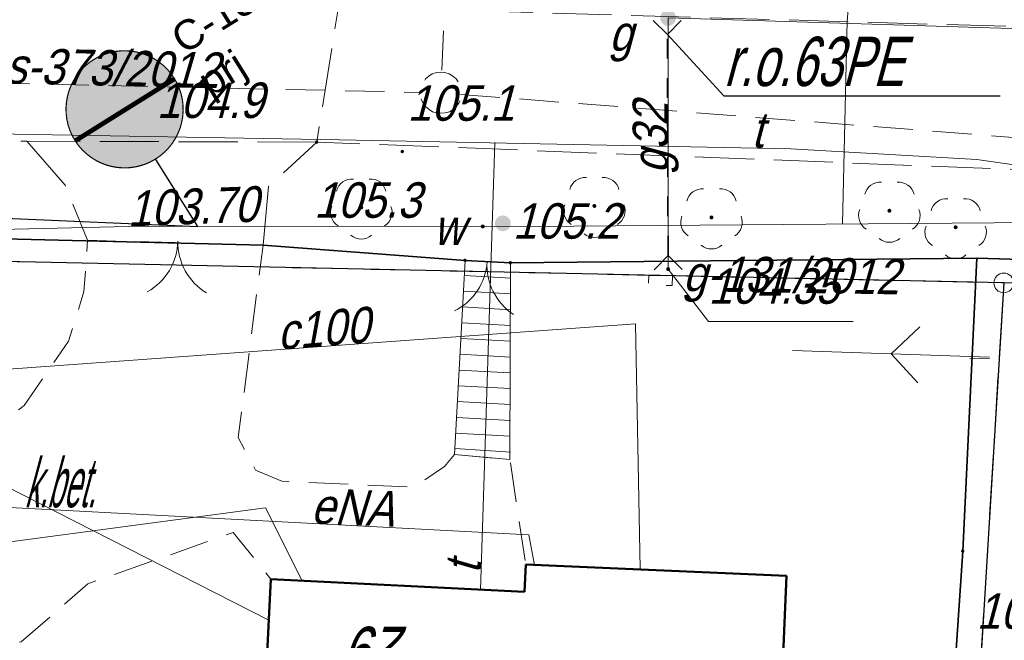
# Model space of a CAD drawing. Extents: x 6530721 to 6531385, y 5978377 to 5979143.
# Tile 90 of 146: x 6530943 to 6530968, y 5978860 to 5978875. Entities that reach past the tile are written whole.
import ezdxf

# ---------------------------------------------------------------- set-up
doc = ezdxf.new("R2010")
doc.units = 0
for name, pattern in [('AB_rokocin 2014-08-13 AC2004$0$1.0_0.5', [1.5, 1, -0.5]), ('AB_rokocin 2014-08-13 AC2004$0$1.5_0.5', [2, 1.5, -0.5]), ('AB_rokocin 2014-08-13 AC2004$0$ib05_500', [1, 0.5, -0.5]), ('AB_rokocin 2014-08-13 AC2004$0$l217_500', [2, 1.5, -0.5]), ('AB_rokocin 2014-08-13 AC2004$0$l219_500', [0]), ('AB_rokocin 2014-08-13 AC2004$0$mz1.0_0.5', [1.5, 1, -0.5])]:
    doc.linetypes.add(name, pattern=pattern)
for name, color, linetype, lineweight in [('AB-wymiarowa', 7, 'Continuous', 30), ('AB_rokocin 2014-08-13 AC2004$0$202-Punkt graniczny stabilizowany trwale', 7, 'Continuous', 18), ('AB_rokocin 2014-08-13 AC2004$0$217-Granica konturu klasyfikcyjnego', 7, 'Continuous', 18), ('AB_rokocin 2014-08-13 AC2004$0$219-Linia granicy', 7, 'Continuous', 18), ('AB_rokocin 2014-08-13 AC2004$0$312-Budynek', 7, 'Continuous', 18), ('AB_rokocin 2014-08-13 AC2004$0$423-Schody przy drogach  chodnikach', 7, 'Continuous', 18), ('AB_rokocin 2014-08-13 AC2004$0$433-Chodnik', 7, 'Continuous', 18), ('AB_rokocin 2014-08-13 AC2004$0$516-Kierunek linii eN-SEPOW', 7, 'Continuous', 18), ('AB_rokocin 2014-08-13 AC2004$0$621-Punkt rzędnej przewodu-SWPOD', 7, 'Continuous', 18), ('AB_rokocin 2014-08-13 AC2004$0$621-Punkt rzędnej przewodu-SWPOD-Atr2', 7, 'Continuous', 18), ('AB_rokocin 2014-08-13 AC2004$0$623-Punkt rzędnej przewodu-SGPOD', 7, 'Continuous', 18), ('AB_rokocin 2014-08-13 AC2004$0$623-Punkt rzędnej przewodu-SGPOD-Atr2', 7, 'Continuous', 18), ('AB_rokocin 2014-08-13 AC2004$0$905-Brama w ogrodzeniu', 7, 'Continuous', 18), ('AB_rokocin 2014-08-13 AC2004$0$996-Tekst dodatkowy mały', 7, 'Continuous', 18), ('AB_rokocin 2014-08-13 AC2004$0$chodnik (powierzchnia)', 7, 'Continuous', 18), ('AB_rokocin 2014-08-13 AC2004$0$drzewo liściaste (punkt)', 7, 'Continuous', 18), ('AB_rokocin 2014-08-13 AC2004$0$jezdnia (powierzchnia)', 7, 'Continuous', 18), ('AB_rokocin 2014-08-13 AC2004$0$latarnia (punkt)', 7, 'Continuous', 18), ('AB_rokocin 2014-08-13 AC2004$0$ogrodzenie trwałe (linia)', 7, 'Continuous', 18), ('AB_rokocin 2014-08-13 AC2004$0$przepust (linia)', 7, 'Continuous', 18), ('AB_rokocin 2014-08-13 AC2004$0$przepust (linia) - symbol', 7, 'Continuous', 18), ('AB_rokocin 2014-08-13 AC2004$0$przewód ciepłowniczy (linia)-SC', 7, 'Continuous', 18), ('AB_rokocin 2014-08-13 AC2004$0$przewód ciepłowniczy (linia)-SC-Atr1', 7, 'Continuous', 18), ('AB_rokocin 2014-08-13 AC2004$0$przewód elektroenergetyczny (linia)-SEPOD', 7, 'Continuous', 18), ('AB_rokocin 2014-08-13 AC2004$0$przewód elektroenergetyczny (linia)-SEPOD-Atr1', 7, 'Continuous', 18), ('AB_rokocin 2014-08-13 AC2004$0$przewód gazowy (linia)-SG', 7, 'Continuous', 18), ('AB_rokocin 2014-08-13 AC2004$0$przewód gazowy (linia)-SG-Atr1', 7, 'Continuous', 18), ('AB_rokocin 2014-08-13 AC2004$0$przewód gazowy - projektowany (linia)-SG', 7, 'Continuous', 18), ('AB_rokocin 2014-08-13 AC2004$0$przewód gazowy - projektowany (linia)-SG-Atr1', 7, 'Continuous', 18), ('AB_rokocin 2014-08-13 AC2004$0$przewód kanalizacyjny (linia)-SK', 7, 'Continuous', 18), ('AB_rokocin 2014-08-13 AC2004$0$przewód kanalizacyjny - projektowany (linia)-SK', 7, 'Continuous', 18), ('AB_rokocin 2014-08-13 AC2004$0$przewód kanalizacyjny - projektowany (linia)-SK-Atr1', 7, 'Continuous', 18), ('AB_rokocin 2014-08-13 AC2004$0$przewód telekomunikacyjny (linia)-STPOD', 7, 'Continuous', 18), ('AB_rokocin 2014-08-13 AC2004$0$przewód telekomunikacyjny (linia)-STPOD-Atr1', 7, 'Continuous', 18), ('AB_rokocin 2014-08-13 AC2004$0$przewód wodociągowy (linia)-SW', 7, 'Continuous', 18), ('AB_rokocin 2014-08-13 AC2004$0$punkt wysokościowy naturalny', 7, 'Continuous', 18), ('AB_rokocin 2014-08-13 AC2004$0$punkt wysokościowy naturalny-Atr2', 7, 'Continuous', 18), ('AB_rokocin 2014-08-13 AC2004$0$zasuwa (punkt)-SG', 7, 'Continuous', 18), ('AB_rokocin 2014-08-13 AC2004$0$zasuwa (punkt)-SG-Atr17', 7, 'Continuous', 18), ('AB_rokocin 2014-08-13 AC2004$0$zasuwa (punkt)-SW', 7, 'Continuous', 18), ('AB_rokocin 2014-08-13 AC2004$0$zasuwa (punkt)-SW-Atr17', 7, 'Continuous', 18)]:
    doc.layers.add(name, color=color, linetype=linetype, lineweight=lineweight)
for name, color, linetype in [('gaPionowe', 7, 'Continuous'), ('zzz.ga.oz_pion_def', 7, 'Continuous'), ('zzz.ga.oz_pion_wypelnienie', 7, 'Continuous'), ('zzz.gaVSDodTekst', 7, 'Continuous'), ('zzz.gaVSDomyslna', 7, 'Continuous'), ('zzz.gaVSNazwa', 7, 'Continuous'), ('zzz.gaVSStan', 7, 'Continuous'), ('zzz.gaVSWielkość', 7, 'Continuous')]:
    doc.layers.add(name, color=color, linetype=linetype)
doc.styles.add('AB_rokocin 2014-08-13 AC2004$0$Standard', font='txt')
doc.styles.add('GA4-ATR-TEXT', font='arial.ttf', dxfattribs={"width": 0.9})
doc.styles.get("Standard").update_dxf_attribs({"font": 'simplex.shx', "width": 0.75, "height": 1.25})
doc.linetypes.add('AB_rokocin 2014-08-13 AC2004$0$902-500', pattern='A,3.75,0,[1,ksztalty.shx,S=0.5,R=0,X=0,Y=0],3.75', length=7.5)
doc.dimstyles.new('GA4-LEADER', dxfattribs={"dimtxt": 1, "dimasz": 1, "dimexe": 1, "dimexo": 1, "dimgap": 1, "dimtad": 1, "dimtxsty": 'Standard', "dimcen": 1, "dimadec": 0, "dimazin": 0, "dimtfac": 1, "dimtmove": 0, "dimatfit": 3, "dimfxl": 1, "dimarcsym": 0})

# ---------------------------------------------------------------- blocks, each defined once
blk = doc.blocks.new('gaVScolumn0')
at = {"color": 0, "linetype": 'ByBlock', "lineweight": -2}
blk.add_line((0, 0), (0, 400), dxfattribs=at)
blk = doc.blocks.new('z.ga4.C_wyp_0')
at = {"layer": 'zzz.ga.oz_pion_wypelnienie'}
blk.add_hatch(color=0, dxfattribs=at).paths.add_polyline_path([(-399.9999999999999, 400, 1), (399.9999999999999, 400, 1)])
blk = doc.blocks.new('z.ga4.C_wyp_1')
at = {"layer": 'zzz.ga.oz_pion_def', "color": 0, "const_width": 8}
blk.add_lwpolyline([(2.424800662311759e-14, 796, 0.9999999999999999), (-7.274401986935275e-14, 4.000000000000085, 0.9999999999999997), (1.561425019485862e-13, 796, 1.174738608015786)], format="xyb", dxfattribs=at)
blk = doc.blocks.new('z.ga4.C-13_1')
at = {"layer": 'zzz.ga.oz_pion_def'}
h = blk.add_hatch(color=0, dxfattribs=at)
h.paths.add_polyline_path([(68.72983346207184, 120), (80.38518603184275, 120.0000000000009, 3.319278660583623), (150.2792960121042, 245.4705049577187), (101.8886781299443, 323.6399646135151), (113.4174698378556, 360.0000000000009), (160, 360.0000000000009), (160, 400.0000000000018), (39.45740863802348, 400.0000000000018, 0.8437181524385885), (36.40625052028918, 381.1979164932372), (93.15920007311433, 362.2802666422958), (86.09472528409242, 340.0000000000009), (-138.924410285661, 340.0000000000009), (-124.1063770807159, 391.2931918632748, -0.334943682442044), (-112.567101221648, 400.0000000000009), (-80, 400.0000000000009), (-80, 420.0000000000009), (-112.567101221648, 420.0000000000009, 0.3334951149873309), (-143.2923141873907, 396.9421075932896), (-183.6338913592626, 257.2981866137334, 25.96148139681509), (-164.419607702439, 251.747393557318), (-156.9343122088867, 277.6580318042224), (-5.880054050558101, 147.6811119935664, 1.10823573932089)])
h.paths.add_polyline_path([(68.72983346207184, 140.0000000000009, 0.1919025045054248), (51.23816076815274, 163.8960252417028), (93.92152391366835, 298.5127859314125), (133.2739930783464, 234.9434126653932, 0.2190276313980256), (80.38518603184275, 140.0000000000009)], flags=16)
h.paths.add_polyline_path([(32.17354801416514, 169.940902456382, 0.1670131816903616), (7.164784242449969, 162.8413294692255), (-150.8295403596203, 298.7899343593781), (-144.702188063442, 320.0000000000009), (79.7532618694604, 320.0000000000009)], flags=16)
h.paths.add_polyline_path([(100.4554884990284, 120.0000000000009), (192.6794919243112, 120.0000000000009, 1.763173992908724), (209.3859221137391, 149.9905704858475), (160.8433923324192, 228.4054262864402, -3.236859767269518)], flags=16)
h.paths.add_polyline_path([(100.4554884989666, 139.9999999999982, -0.2116843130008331), (143.838089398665, 217.8783339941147), (192.0484866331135, 140.0000000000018)], flags=16)
h.paths.add_polyline_path([(-189.2041961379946, 238.0163623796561), (-214.8000140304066, 149.4154542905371, 3.732050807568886), (-195.5857303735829, 143.8646612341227), (-169.9899124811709, 232.4655693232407, -21.95445115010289)], flags=16)
blk = doc.blocks.new('z.ga4.C-16_1')
at = {"layer": 'zzz.ga.oz_pion_def'}
h = blk.add_hatch(color=0, dxfattribs=at)
h.paths.add_polyline_path([(-101.25, 517.5, 1), (-33.75, 517.5, 1)])
h.paths.add_polyline_path([(174.375, 298.125, 1), (230.625, 298.125, 1)], flags=17)
h.paths.add_polyline_path([(-25.01865671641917, 384.1791044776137), (68.38680109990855, 243.189734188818), (76.63252240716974, 249.6030729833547), (118.2593856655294, 225.5375426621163), (148.9761092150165, 235.9044368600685), (122.4852071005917, 129.9408284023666), (133.1360946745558, 127.5443786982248), (102.9694323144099, 6.877729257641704), (129.7638136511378, 4.48537378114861), (168.75, 120.0000000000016), (218.5291700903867, 31.50369761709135), (233.4224598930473, 30.20053475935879), (246.3157894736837, 59.21052631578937), (232.9064039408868, 60.88669950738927), (203.1617647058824, 137.6470588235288), (219.4772727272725, 202.909090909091), (248.4115755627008, 146.6045016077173), (271.0465116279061, 155.4069767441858), (217.3469387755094, 262.8061224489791), (168.7499999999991, 270.703125), (119.6202531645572, 249.2088607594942), (85.52036199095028, 267.9638009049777), (-10.28571428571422, 438.285714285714), (-56.25, 475.3124999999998), (-87.313432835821, 476.8656716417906), (-158.4000000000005, 446.3999999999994), (-180, 360.0000000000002), (-196.4396284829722, 228.4829721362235), (-180.2505412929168, 227.2687905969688), (-154.51171875, 326.2500000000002), (-161.4757281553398, 237.1106796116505), (-155.1497443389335, 236.6362308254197), (-176.0294117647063, 2.273736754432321e-13), (-137.25, 2.273736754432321e-13), (-98.2894736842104, 222.6315789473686), (-41.625, 33.75000000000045), (-5.825892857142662, 33.75000000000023), (11.37044967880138, 72.26980728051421), (-8.637236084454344, 80.8445297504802), (-42.08333333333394, 286.6666666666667)])
blk = doc.blocks.new('z.ga4.C-13a_1')
at = {"layer": 'zzz.ga.oz_pion_def'}
blk.add_hatch(color=0, dxfattribs=at).paths.add_polyline_path([(326.0271275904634, 631.7462234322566, 0.0839202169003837), (231.7462234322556, 726.0271275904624), (-326.0271275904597, 168.2537765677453, 0.0839202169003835), (-231.7462234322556, 73.97287240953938)])
blk = doc.blocks.new('z.ga4.C-13a_2')
at = {"layer": 'zzz.ga.oz_pion_def'}
blk.add_hatch(color=0, dxfattribs=at).paths.add_polyline_path([(316.3461031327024, 631.4932893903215, 0.07698417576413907), (231.4932893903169, 716.3461031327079), (-316.3461031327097, 168.5067106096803, 0.07698417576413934), (-231.4932893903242, 83.65389686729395)])
blk = doc.blocks.new('C-13a_16a-591512382-vs')
at = {"layer": 'zzz.gaVSDomyslna', "color": 7, "true_color": 0xffffff, "const_width": 24}
blk.add_lwpolyline([(-297, 297), (297, 297)], dxfattribs=at)
at = {"layer": 'zzz.gaVSDomyslna', "color": 180, "lineweight": 0, "xscale": 0.75, "yscale": 0.75}
blk.add_blockref('z.ga4.C_wyp_0', (0, 0), dxfattribs=at)
at = {"layer": 'zzz.gaVSDomyslna', "color": 7, "lineweight": 0, "true_color": 0xffffff}
for name, p, xscale, yscale in [('z.ga4.C_wyp_1', (0, 0), 0.75, 0.75), ('z.ga4.C-16_1', (0, 330), 0.4349999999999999, 0.4349999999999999), ('z.ga4.C-13a_1', (0, 0), 0.75, 0.75), ('z.ga4.C-13_1', (0, 69), 0.45, 0.45)]:
    blk.add_blockref(name, p, dxfattribs=dict(at, xscale=xscale, yscale=yscale))
at = {"layer": 'zzz.gaVSDomyslna', "color": 10, "lineweight": 0, "xscale": 0.75, "yscale": 0.75}
blk.add_blockref('z.ga4.C-13a_2', (0, 0), dxfattribs=at)
at = {"layer": 'zzz.gaVSDodTekst', "style": 'GA4-ATR-TEXT', "flags": 1}
blk.add_attdef('AddText', (0, 0), '', height=1, dxfattribs=at)
at = {"layer": 'zzz.gaVSDomyslna', "style": 'GA4-ATR-TEXT', "flags": 1}
for tag in ['Width', 'Height', 'Position', 'Route']:
    blk.add_attdef(tag, (0, 0), '', height=1, dxfattribs=at)
at = {"layer": 'zzz.gaVSNazwa', "style": 'GA4-ATR-TEXT'}
blk.add_attdef('Name', (400, 375), '', height=150, dxfattribs=at)
at = {"layer": 'zzz.gaVSStan', "style": 'GA4-ATR-TEXT'}
blk.add_attdef('State', (400, 120), '', height=150, dxfattribs=at)
at = {"layer": 'zzz.gaVSWielkość', "style": 'GA4-ATR-TEXT', "flags": 1}
blk.add_attdef('Size', (0, 0), '', height=1, dxfattribs=at)
blk = doc.blocks.new('AB_rokocin 2014-08-13 AC2004$0$905')
at = {"color": 0, "linetype": 'Continuous', "lineweight": 0}
for centre, start, end in [((-1.5, 0), 0, 59.99999999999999), ((1.5, 0), 120, 180)]:
    blk.add_arc(centre, 1.5, start, end, dxfattribs=at)
blk = doc.blocks.new('AB_rokocin 2014-08-13 AC2004$0$PW01')
at = {"linetype": 'Continuous', "lineweight": 13}
h = blk.add_hatch(color=0, dxfattribs=at)
edge = h.paths.add_edge_path()
edge.add_arc((0, 0), 0.045, 0, 360)
blk = doc.blocks.new('AB_rokocin 2014-08-13 AC2004$0$OP021')
at = {"linetype": 'Continuous', "lineweight": 13}
h = blk.add_hatch(color=0, dxfattribs=at)
edge = h.paths.add_edge_path()
edge.add_arc((0, 0), 0.05, 0, 360)
at = {"color": 0, "linetype": 'Continuous', "lineweight": 13}
for centre, start, end in [((0, 0.4), 49.272, 130.728), ((-0.38, 0.124), 121.308, 202.548), ((0.38, 0.124), 337.452, 58.692), ((-0.235, -0.324), 193.221, 274.871), ((0.235, -0.324), 265.129, 346.7790000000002)]:
    blk.add_arc(centre, 0.4, start, end, dxfattribs=at)
blk = doc.blocks.new('AB_rokocin 2014-08-13 AC2004$0$621')
at = {"linetype": 'Continuous', "lineweight": 0}
h = blk.add_hatch(color=0, dxfattribs=at)
edge = h.paths.add_edge_path()
edge.add_arc((-0.0004866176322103, -0.0001591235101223), 0.05, 0, 360)
blk = doc.blocks.new('AB_rokocin 2014-08-13 AC2004$0$US25')
at = {"linetype": 'Continuous', "lineweight": 0}
h = blk.add_hatch(color=0, dxfattribs=at)
edge = h.paths.add_edge_path()
edge.add_arc((0.0002943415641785, -0.0001131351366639), 0.2, 0, 360)
blk = doc.blocks.new('AB_rokocin 2014-08-13 AC2004$0$516')
at = {"color": 0, "linetype": 'Continuous', "lineweight": 0}
for p, q in [((3.25, 0), (2.543, 0.7070000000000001)), ((0.75, 0), (5.75, 0)), ((3.25, 0), (2.543, -0.7070000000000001))]:
    blk.add_line(p, q, dxfattribs=at)
blk = doc.blocks.new('AB_rokocin 2014-08-13 AC2004$0$SM01')
at = {"color": 0, "linetype": 'Continuous', "lineweight": 13}
for p, q in [((-0.531, 0.53), (-0.884, 0.883)), ((0.53, 0.53), (0.883, 0.883)), ((-0.531, -0.531), (-0.884, -0.884)), ((0.53, -0.531), (0.883, -0.884))]:
    blk.add_line(p, q, dxfattribs=at)
blk = doc.blocks.new('AB_rokocin 2014-08-13 AC2004$0$IB05')
at = {"color": 0, "linetype": 'Continuous', "lineweight": 13}
for q in [(0.354, 0.354), (0.354, -0.354)]:
    blk.add_line((0, 0), q, dxfattribs=at)
blk = doc.blocks.new('AB_rokocin 2014-08-13 AC2004$0$202')
at = {"color": 0, "linetype": 'Continuous', "lineweight": 0}
blk.add_circle((0, 0), 0.25, dxfattribs=at)
blk = doc.blocks.new('AB_rokocin 2014-08-13 AC2004')
at = {"layer": 'AB_rokocin 2014-08-13 AC2004$0$217-Granica konturu klasyfikcyjnego', "color": 3, "linetype": 'AB_rokocin 2014-08-13 AC2004$0$l217_500', "lineweight": 18, "flags": 128}
for points in [[(6530931.63, 5978869.37), (6530967.67, 5978868.6)], [(6530931.63, 5978869.37), (6530967.67, 5978868.6)], [(6530965.24, 5978828.77), (6530967.67, 5978868.6)], [(6530965.24, 5978828.77), (6530967.67, 5978868.6)], [(6530967.67, 5978868.6), (6530989.67, 5978867.98)], [(6530967.67, 5978868.6), (6530989.67, 5978867.98)]]:
    blk.add_lwpolyline(points, dxfattribs=at)
at = {"layer": 'AB_rokocin 2014-08-13 AC2004$0$219-Linia granicy', "color": 92, "linetype": 'AB_rokocin 2014-08-13 AC2004$0$l219_500', "lineweight": 30, "flags": 128}
for points in [[(6530967.67, 5978868.6), (6530931.63, 5978869.37)], [(6530967.67, 5978868.6), (6530931.63, 5978869.37)], [(6530967.67, 5978868.6), (6530965.24, 5978828.77)], [(6530967.67, 5978868.6), (6530965.24, 5978828.77)], [(6530989.67, 5978867.98), (6530967.67, 5978868.6)], [(6530989.67, 5978867.98), (6530967.67, 5978868.6)]]:
    blk.add_lwpolyline(points, dxfattribs=at)
at = {"layer": 'AB_rokocin 2014-08-13 AC2004$0$312-Budynek', "color": 250, "linetype": 'Continuous', "lineweight": 50, "flags": 128}
for points in [[(6530955.52, 5978860.77), (6530955.55, 5978861.46)], [(6530955.55, 5978861.46), (6530962.16, 5978861.17)], [(6530948.58, 5978850.87), (6530949.09, 5978861.09)], [(6530949.09, 5978861.09), (6530955.52, 5978860.77)], [(6530962.16, 5978861.17), (6530961.78, 5978852.22)]]:
    blk.add_lwpolyline(points, dxfattribs=at)
at = {"layer": 'AB_rokocin 2014-08-13 AC2004$0$423-Schody przy drogach  chodnikach', "color": 7, "linetype": 'Continuous', "lineweight": 18}
for p, q in [((6530953.74, 5978864.25), (6530954.01, 5978869.17)), ((6530954.01, 5978869.17), (6530955.16, 5978869.11)), ((6530955.16, 5978869.11), (6530955.15, 5978864.12)), ((6530955.17, 5978868.72), (6530954, 5978868.79)), ((6530955.16, 5978868.32), (6530953.97, 5978868.39)), ((6530955.16, 5978867.92), (6530953.95, 5978867.99)), ((6530955.16, 5978867.52), (6530953.93, 5978867.59)), ((6530955.16, 5978867.12), (6530953.91, 5978867.19)), ((6530955.16, 5978866.72), (6530953.88, 5978866.79)), ((6530955.15, 5978866.32), (6530953.86, 5978866.39)), ((6530955.16, 5978865.92), (6530953.84, 5978865.99)), ((6530955.15, 5978865.52), (6530953.82, 5978865.59)), ((6530955.16, 5978865.11), (6530953.8, 5978865.19)), ((6530955.15, 5978864.71), (6530953.77, 5978864.79)), ((6530955.15, 5978864.12), (6530953.74, 5978864.25)), ((6530955.16, 5978864.31), (6530953.76, 5978864.4))]:
    blk.add_line(p, q, dxfattribs=at)
at = {"layer": 'AB_rokocin 2014-08-13 AC2004$0$623-Punkt rzędnej przewodu-SGPOD-Atr2', "color": 52, "linetype": 'ByBlock', "flags": 128}
blk.add_lwpolyline([(6530959.16, 5978868.95), (6530960.18, 5978867.62), (6530963.85, 5978867.62)], dxfattribs=at)
at = {"layer": 'AB_rokocin 2014-08-13 AC2004$0$996-Tekst dodatkowy mały', "color": 0, "linetype": 'Continuous', "lineweight": 25, "flags": 128}
blk.add_lwpolyline([(6530959.14, 5978874.9), (6530960.57, 5978873.34), (6530967.581, 5978873.34)], dxfattribs=at)
at = {"layer": 'AB_rokocin 2014-08-13 AC2004$0$chodnik (powierzchnia)', "color": 252, "linetype": 'AB_rokocin 2014-08-13 AC2004$0$mz1.0_0.5', "lineweight": 18, "flags": 128}
for points in [[(6530953.74, 5978864.25), (6530953.49, 5978863.94), (6530952.72, 5978863.42), (6530949.37, 5978863.57), (6530948.7, 5978863.85), (6530948.26, 5978864.68), (6530948.89, 5978869.56), (6530944.44, 5978869.68), (6530944.35, 5978868.38), (6530943.96, 5978867.12), (6530942.83, 5978865.49), (6530941.51, 5978864.5), (6530939.81, 5978864), (6530938.89, 5978863.74), (6530939.22, 5978856.49), (6530940.24, 5978857.29), (6530940.16, 5978858.91), (6530942.76, 5978859.5), (6530944.45, 5978860.97), (6530948.13, 5978862.27), (6530949.09, 5978861.09)], [(6530953.74, 5978864.25), (6530955.15, 5978864.12), (6530955.55, 5978861.46)]]:
    blk.add_lwpolyline(points, dxfattribs=at)
at = {"layer": 'AB_rokocin 2014-08-13 AC2004$0$jezdnia (powierzchnia)', "color": 252, "linetype": 'AB_rokocin 2014-08-13 AC2004$0$1.5_0.5', "lineweight": 18, "flags": 128}
for points in [[(6530985.78, 5979082.6), (6530984.46, 5979063.44), (6530982.52, 5979039.61), (6530981.54, 5979013.49), (6530979.39, 5978979.44), (6530978.32, 5978955.43), (6530977.32, 5978924.35), (6530977.18, 5978898.97), (6530975.4, 5978882.76), (6530973.84, 5978878.32), (6530971.37, 5978876.16), (6530968.23, 5978875.09), (6530950.8, 5978875.6), (6530950.25, 5978872.17), (6530968.11, 5978871.47), (6530973.1, 5978871.84), (6530979.12, 5978872.07), (6530985.71, 5978871.57), (6530988.36, 5978870.67), (6531008.02, 5978871.57), (6531029.25, 5978872.87), (6531034.44, 5978873.09), (6531036.17, 5978871.36), (6531037.18, 5978869.25), (6531041.13, 5978844.83), (6531042.78, 5978824.44), (6531036.31, 5978809.51), (6531027.43, 5978796.52), (6531014.3, 5978782.64), (6530999.37, 5978764.06), (6530996.85, 5978762.8), (6530994.1, 5978762.43), (6530991.66, 5978762.96), (6530999.88, 5978750.96), (6531000.38, 5978752.27), (6531000.47, 5978755.1), (6531001.45, 5978757.52), (6531017.67, 5978780.17), (6531028.21, 5978793.19), (6531039.69, 5978808.37), (6531046.64, 5978824.27)], [(6530950.25, 5978872.17), (6530942.9, 5978872.19), (6530926.61, 5978872.9)], [(6530942.9, 5978872.19), (6530943.87, 5978871.08), (6530944.44, 5978869.68)], [(6530948.89, 5978869.56), (6530949.03, 5978871.04), (6530950.25, 5978872.17)]]:
    blk.add_lwpolyline(points, dxfattribs=at)
at = {"layer": 'AB_rokocin 2014-08-13 AC2004$0$ogrodzenie trwałe (linia)', "color": 252, "linetype": 'AB_rokocin 2014-08-13 AC2004$0$902-500', "lineweight": 35, "flags": 128}
for points in [[(6530964.45, 5978829.58), (6530947.67, 5978830.22), (6530927.87, 5978859.31), (6530931.25, 5978869.99), (6530948.89, 5978869.56), (6530954.01, 5978869.17), (6530955.16, 5978869.11), (6530966.99, 5978869.23)], [(6530988.99, 5978868.19), (6530983.55, 5978868.47), (6530982.39, 5978868.44), (6530975.52, 5978868.92), (6530971.23, 5978869.1), (6530966.99, 5978869.23), (6530966.63, 5978861.8), (6530964.45, 5978829.58), (6530986.88, 5978828.65)]]:
    blk.add_lwpolyline(points, dxfattribs=at)
at = {"layer": 'AB_rokocin 2014-08-13 AC2004$0$przepust (linia)', "color": 7, "linetype": 'AB_rokocin 2014-08-13 AC2004$0$ib05_500', "lineweight": 35, "flags": 128}
blk.add_lwpolyline([(6530959.16, 5978869.29), (6530959.14, 5978874.9)], dxfattribs=at)
at = {"layer": 'AB_rokocin 2014-08-13 AC2004$0$przewód ciepłowniczy (linia)-SC', "color": 212, "linetype": 'Continuous', "lineweight": 18, "flags": 128}
blk.add_lwpolyline([(6530958.45, 5978861.35), (6530958.33, 5978867.56), (6530938.69, 5978866.14)], dxfattribs=at)
at = {"layer": 'AB_rokocin 2014-08-13 AC2004$0$przewód elektroenergetyczny (linia)-SEPOD', "color": 1, "linetype": 'Continuous', "lineweight": 18, "flags": 128}
blk.add_lwpolyline([(6530955.77, 5978861.44), (6530955.63, 5978862.21), (6530938.93, 5978863.09)], dxfattribs=at)
at = {"layer": 'AB_rokocin 2014-08-13 AC2004$0$przewód gazowy (linia)-SG', "color": 40, "linetype": 'Continuous', "lineweight": 18, "flags": 128}
for points in [[(6531041.75, 5978834.23), (6531041.32, 5978839.79), (6531040.42, 5978841.22), (6531037.6, 5978869.59), (6531031.32, 5978873.21), (6531030.39, 5978878.2), (6531021.01, 5978877.26), (6530998.81, 5978874.07), (6530985.82, 5978874.34), (6530981.69, 5978878.49), (6530973.31, 5978878.9), (6530971.4, 5978874.94), (6530959.16, 5978875.32)], [(6530959.16, 5978875.32), (6530959.16, 5978868.95)]]:
    blk.add_lwpolyline(points, dxfattribs=at)
at = {"layer": 'AB_rokocin 2014-08-13 AC2004$0$przewód gazowy - projektowany (linia)-SG', "color": 52, "linetype": 'AB_rokocin 2014-08-13 AC2004$0$1.0_0.5', "lineweight": 18, "flags": 128}
blk.add_lwpolyline([(6530958.67, 5978868.79), (6530959.27, 5978868.78), (6530959.26, 5978868.53), (6530958.66, 5978868.54)], close=True, dxfattribs=at)
at = {"layer": 'AB_rokocin 2014-08-13 AC2004$0$przewód kanalizacyjny (linia)-SK', "color": 34, "linetype": 'Continuous', "lineweight": 18, "flags": 128}
blk.add_lwpolyline([(6530938.76, 5978865.28), (6530949.04, 5978860.05)], dxfattribs=at)
at = {"layer": 'AB_rokocin 2014-08-13 AC2004$0$przewód kanalizacyjny - projektowany (linia)-SK', "color": 32, "linetype": 'AB_rokocin 2014-08-13 AC2004$0$1.0_0.5', "lineweight": 18, "flags": 128}
for points in [[(6530954.08, 5978888.48), (6530953.42, 5978873.92)], [(6530940.47, 5978873.7), (6530952.9, 5978873.43)], [(6530953.9, 5978873.38), (6530977.75, 5978871.52)]]:
    blk.add_lwpolyline(points, dxfattribs=at)
blk.add_lwpolyline([(6530953.71, 5978873), (6530953.62, 5978872.94), (6530953.51, 5978872.91), (6530953.4, 5978872.9), (6530953.3, 5978872.91), (6530953.19, 5978872.94), (6530953.1, 5978873), (6530953.01, 5978873.07), (6530952.95, 5978873.16), (6530952.9, 5978873.25), (6530952.88, 5978873.36), (6530952.88, 5978873.47), (6530952.9, 5978873.58), (6530952.95, 5978873.68), (6530953.01, 5978873.77), (6530953.09, 5978873.84), (6530953.18, 5978873.9), (6530953.29, 5978873.93), (6530953.4, 5978873.94), (6530953.5, 5978873.93), (6530953.61, 5978873.9), (6530953.7, 5978873.84), (6530953.79, 5978873.77), (6530953.85, 5978873.68), (6530953.9, 5978873.59), (6530953.92, 5978873.48), (6530953.92, 5978873.37), (6530953.9, 5978873.26), (6530953.85, 5978873.16), (6530953.79, 5978873.07)], close=True, dxfattribs=at)
at = {"layer": 'AB_rokocin 2014-08-13 AC2004$0$przewód telekomunikacyjny (linia)-STPOD', "color": 30, "linetype": 'Continuous', "lineweight": 18, "flags": 128}
for points in [[(6530925.8, 5978872.42), (6530928.55, 5978872.6), (6530941.61, 5978872.39), (6530950.83, 5978872.23), (6530962.27, 5978872), (6530966.99, 5978871.73), (6530972.65, 5978870.92), (6530983.23, 5978870.5), (6530995.62, 5978869.46), (6531006.37, 5978869.45), (6531016.92, 5978870.96), (6531016.99, 5978869.48)], [(6530954.4, 5978860.82), (6530954.77, 5978872.16)]]:
    blk.add_lwpolyline(points, dxfattribs=at)
at = {"layer": 'AB_rokocin 2014-08-13 AC2004$0$przewód wodociągowy (linia)-SW', "color": 5, "linetype": 'Continuous', "lineweight": 18, "flags": 128}
for points in [[(6530980.16, 5978869.93), (6530969.56, 5978870.14), (6530956.77, 5978870.04), (6530945.47, 5978870.03), (6530931.8, 5978869.71), (6530922.78, 5978869.34), (6530921.28, 5978869.83), (6530916.67, 5978878.71), (6530914.68, 5978882.48), (6530909.61, 5978892.25), (6530907.77, 5978895.15), (6530904.95, 5978900.23), (6530905.29, 5978910.36), (6530905.41, 5978920.35), (6530906.36, 5978926.28), (6530907.43, 5978934.63), (6530908.21, 5978944.34), (6530909.2, 5978955.67), (6530910.66, 5978966.22)], [(6530964.55, 5978882.76), (6530964.15, 5978880.42), (6530963.7, 5978875.24), (6530963.58, 5978870.1)], [(6530949.87, 5978861.06), (6530948.95, 5978862.9), (6530939.05, 5978861.58)]]:
    blk.add_lwpolyline(points, dxfattribs=at)
at = {"layer": 'AB_rokocin 2014-08-13 AC2004$0$202-Punkt graniczny stabilizowany trwale', "color": 7, "linetype": 'Continuous', "lineweight": 18, "rotation": 171.887}
blk.add_blockref('AB_rokocin 2014-08-13 AC2004$0$202', (6530967.67, 5978868.6), dxfattribs=at)
at = {"layer": 'AB_rokocin 2014-08-13 AC2004$0$516-Kierunek linii eN-SEPOW', "color": 7, "linetype": 'Continuous', "lineweight": 18, "rotation": 178.08}
blk.add_blockref('AB_rokocin 2014-08-13 AC2004$0$516', (6530968.06, 5978866.69), dxfattribs=at)
at = {"layer": 'AB_rokocin 2014-08-13 AC2004$0$621-Punkt rzędnej przewodu-SWPOD', "color": 5, "linetype": 'Continuous', "lineweight": 18}
blk.add_blockref('AB_rokocin 2014-08-13 AC2004$0$621', (6530954.46, 5978870.03), dxfattribs=at)
at = {"layer": 'AB_rokocin 2014-08-13 AC2004$0$623-Punkt rzędnej przewodu-SGPOD', "color": 52, "linetype": 'Continuous', "lineweight": 18}
blk.add_blockref('AB_rokocin 2014-08-13 AC2004$0$621', (6530959.16, 5978868.95), dxfattribs=at)
at = {"layer": 'AB_rokocin 2014-08-13 AC2004$0$905-Brama w ogrodzeniu', "color": 252, "linetype": 'Continuous', "lineweight": 35}
for p, rotation in [((6530946.73, 5978869.66), 178.887), ((6530954.57, 5978869.14), 176.525)]:
    blk.add_blockref('AB_rokocin 2014-08-13 AC2004$0$905', p, dxfattribs=dict(at, rotation=rotation))
at = {"layer": 'AB_rokocin 2014-08-13 AC2004$0$drzewo liściaste (punkt)', "color": 94, "linetype": 'Continuous', "lineweight": 13, "rotation": 180}
for p in [(6530951.38, 5978870.51), (6530957.29, 5978870.55), (6530960.26, 5978870.26), (6530964.77, 5978870.43), (6530966.45, 5978870.01)]:
    blk.add_blockref('AB_rokocin 2014-08-13 AC2004$0$OP021', p, dxfattribs=at)
at = {"layer": 'AB_rokocin 2014-08-13 AC2004$0$latarnia (punkt)', "color": 7, "linetype": 'Continuous', "lineweight": 18, "rotation": 315.757}
blk.add_blockref('AB_rokocin 2014-08-13 AC2004$0$SM01', (6530968.06, 5978866.69), dxfattribs=at)
at = {"layer": 'AB_rokocin 2014-08-13 AC2004$0$przepust (linia) - symbol', "color": 7, "linetype": 'Continuous', "lineweight": 35}
for p, rotation in [((6530959.14, 5978874.9), 90.20400000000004), ((6530959.16, 5978869.29), 270.2040000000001)]:
    blk.add_blockref('AB_rokocin 2014-08-13 AC2004$0$IB05', p, dxfattribs=dict(at, rotation=rotation))
at = {"layer": 'AB_rokocin 2014-08-13 AC2004$0$punkt wysokościowy naturalny', "color": 7, "linetype": 'Continuous', "lineweight": 13}
for p in [(6530950.25, 5978872.17), (6530952.42, 5978871.93), (6530954.01, 5978869.17), (6530955.16, 5978869.11), (6530966.63, 5978861.8)]:
    blk.add_blockref('AB_rokocin 2014-08-13 AC2004$0$PW01', p, dxfattribs=at)
at = {"layer": 'AB_rokocin 2014-08-13 AC2004$0$zasuwa (punkt)-SG', "color": 7, "linetype": 'Continuous', "lineweight": 13, "rotation": 357.463}
blk.add_blockref('AB_rokocin 2014-08-13 AC2004$0$US25', (6530959.16, 5978875.32), dxfattribs=at)
at = {"layer": 'AB_rokocin 2014-08-13 AC2004$0$zasuwa (punkt)-SW', "color": 7, "linetype": 'Continuous', "lineweight": 13}
blk.add_blockref('AB_rokocin 2014-08-13 AC2004$0$US25', (6530954.97, 5978870.11), dxfattribs=at)
at = {"layer": 'AB_rokocin 2014-08-13 AC2004$0$433-Chodnik', "color": 252, "linetype": 'Continuous', "lineweight": 20, "style": 'AB_rokocin 2014-08-13 AC2004$0$Standard', "oblique": 15.00000000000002, "width": 0.4379999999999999}
blk.add_text('k.bet.', height=1.25, dxfattribs=at).set_placement((6530942.84, 5978862.91))
at = {"layer": 'AB_rokocin 2014-08-13 AC2004$0$621-Punkt rzędnej przewodu-SWPOD-Atr2', "color": 5, "linetype": 'ByBlock', "lineweight": 20, "style": 'AB_rokocin 2014-08-13 AC2004$0$Standard', "oblique": 15, "width": 0.9000000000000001}
blk.add_text('103.70', height=0.9, rotation=2.137000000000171, dxfattribs=at).set_placement((6530945.46, 5978870.03))
at = {"layer": 'AB_rokocin 2014-08-13 AC2004$0$623-Punkt rzędnej przewodu-SGPOD-Atr2', "color": 52, "linetype": 'ByBlock', "lineweight": 20, "style": 'AB_rokocin 2014-08-13 AC2004$0$Standard', "oblique": 15, "width": 0.9}
blk.add_text('104.35', height=0.9, dxfattribs=at).set_placement((6530960.18, 5978868.07))
at = {"layer": 'AB_rokocin 2014-08-13 AC2004$0$996-Tekst dodatkowy mały', "color": 7, "linetype": 'Continuous', "lineweight": 20, "style": 'AB_rokocin 2014-08-13 AC2004$0$Standard', "oblique": 15.00000000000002, "width": 0.701}
blk.add_text('r.o.63PE', height=1.25, dxfattribs=at).set_placement((6530960.57, 5978873.59))
at = {"layer": 'AB_rokocin 2014-08-13 AC2004$0$996-Tekst dodatkowy mały', "color": 7, "linetype": 'Continuous', "lineweight": 20, "style": 'AB_rokocin 2014-08-13 AC2004$0$Standard', "oblique": 15.00000000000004, "width": 0.75}
blk.add_text('29', height=1.25, rotation=180, dxfattribs=at).set_placement((6530952.59, 5978859.88))
at = {"layer": 'AB_rokocin 2014-08-13 AC2004$0$przewód ciepłowniczy (linia)-SC-Atr1', "color": 212, "linetype": 'ByBlock', "lineweight": 20, "style": 'AB_rokocin 2014-08-13 AC2004$0$Standard', "oblique": 15, "width": 0.9}
blk.add_text('c100', height=0.9, rotation=4.831000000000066, dxfattribs=at).set_placement((6530949.28, 5978866.9))
at = {"layer": 'AB_rokocin 2014-08-13 AC2004$0$przewód elektroenergetyczny (linia)-SEPOD-Atr1', "color": 1, "linetype": 'ByBlock', "lineweight": 20, "style": 'AB_rokocin 2014-08-13 AC2004$0$Standard', "oblique": 15, "width": 0.8999999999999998}
blk.add_text('eNA', height=0.9000000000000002, rotation=357.7970000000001, dxfattribs=at).set_placement((6530950.09, 5978862.5))
at = {"layer": 'AB_rokocin 2014-08-13 AC2004$0$przewód gazowy (linia)-SG-Atr1', "color": 40, "linetype": 'ByBlock', "lineweight": 20, "style": 'AB_rokocin 2014-08-13 AC2004$0$Standard', "oblique": 15, "width": 0.9}
blk.add_text('g32', height=0.9, rotation=90, dxfattribs=at).set_placement((6530959.16, 5978871.37))
at = {"layer": 'AB_rokocin 2014-08-13 AC2004$0$przewód gazowy - projektowany (linia)-SG-Atr1', "color": 40, "linetype": 'ByBlock', "lineweight": 20, "style": 'AB_rokocin 2014-08-13 AC2004$0$Standard', "oblique": 15, "width": 0.9}
blk.add_text('g-131/2012', height=0.9, rotation=359.1420000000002, dxfattribs=at).set_placement((6530959.53, 5978868.39))
at = {"layer": 'AB_rokocin 2014-08-13 AC2004$0$przewód kanalizacyjny - projektowany (linia)-SK-Atr1', "color": 34, "linetype": 'ByBlock', "lineweight": 20, "style": 'AB_rokocin 2014-08-13 AC2004$0$Standard', "oblique": 15, "width": 0.9}
blk.add_text('ks-373/2012', height=0.9, rotation=358.756, dxfattribs=at).set_placement((6530941.8, 5978873.67))
at = {"layer": 'AB_rokocin 2014-08-13 AC2004$0$przewód telekomunikacyjny (linia)-STPOD-Atr1', "color": 30, "linetype": 'ByBlock', "lineweight": 20, "style": 'AB_rokocin 2014-08-13 AC2004$0$Standard', "oblique": 15, "width": 0.9}
blk.add_text('t', height=0.9, dxfattribs=at).set_placement((6530961.27, 5978872.03))
at = {"layer": 'AB_rokocin 2014-08-13 AC2004$0$przewód telekomunikacyjny (linia)-STPOD-Atr1', "color": 30, "linetype": 'ByBlock', "lineweight": 20, "style": 'AB_rokocin 2014-08-13 AC2004$0$Standard', "oblique": 14.99999999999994, "width": 0.9000000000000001}
blk.add_text('t', height=0.8999999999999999, rotation=88.939, dxfattribs=at).set_placement((6530954.41, 5978861.22))
at = {"layer": 'AB_rokocin 2014-08-13 AC2004$0$punkt wysokościowy naturalny-Atr2', "color": 252, "linetype": 'ByBlock', "lineweight": 20, "style": 'AB_rokocin 2014-08-13 AC2004$0$Standard', "oblique": 15, "width": 0.9}
for s, p in [('104.9', (6530946.19, 5978872.78)), ('105.1', (6530952.55, 5978872.71)), ('105.3', (6530950.18, 5978870.25)), ('105.2', (6530955.22, 5978869.72)), ('105.7', (6530966.98, 5978859.83))]:
    blk.add_text(s, height=0.9, dxfattribs=at).set_placement(p)
at = {"layer": 'AB_rokocin 2014-08-13 AC2004$0$zasuwa (punkt)-SG-Atr17', "color": 7, "linetype": 'ByBlock', "lineweight": 20, "style": 'AB_rokocin 2014-08-13 AC2004$0$Standard', "oblique": 15, "width": 0.9}
blk.add_text('g', height=0.9, dxfattribs=at).set_placement((6530957.66, 5978874.48))
at = {"layer": 'AB_rokocin 2014-08-13 AC2004$0$zasuwa (punkt)-SW-Atr17', "color": 7, "linetype": 'ByBlock', "lineweight": 20, "style": 'AB_rokocin 2014-08-13 AC2004$0$Standard', "oblique": 15, "width": 0.9}
blk.add_text('w', height=0.9, dxfattribs=at).set_placement((6530953.21, 5978869.56))

msp = doc.modelspace()

# ---------------------------------------------------------------- block references
at = {"layer": 'AB-wymiarowa'}
msp.add_blockref('AB_rokocin 2014-08-13 AC2004', (0, 0), dxfattribs=at)

# ---------------------------------------------------------------- next in the draw order: block references
at = {"layer": 'gaPionowe', "xscale": 0.005, "yscale": 0.005, "zscale": 0.005, "rotation": 31.98236478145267}
msp.add_blockref('C-13a_16a-591512382-vs', (6530946.173151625, 5978871.727982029), dxfattribs=at).add_auto_attribs({'Name': 'C-13a/16a', 'State': 'prj'})
msp.add_blockref('gaVScolumn0', (6530947.232468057, 5978870.031559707), dxfattribs=at)

# ---------------------------------------------------------------- next in the draw order: leaders
at = {"layer": 'gaPionowe'}
msp.add_leader([(6530923.440630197, 5978864.436781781), (6530930.805102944, 5978870.72828653), (6530947.232468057, 5978870.031559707)], dimstyle='GA4-LEADER', override={"dimasz": 0.3}, dxfattribs=at)

doc.saveas('drawing.dxf')
